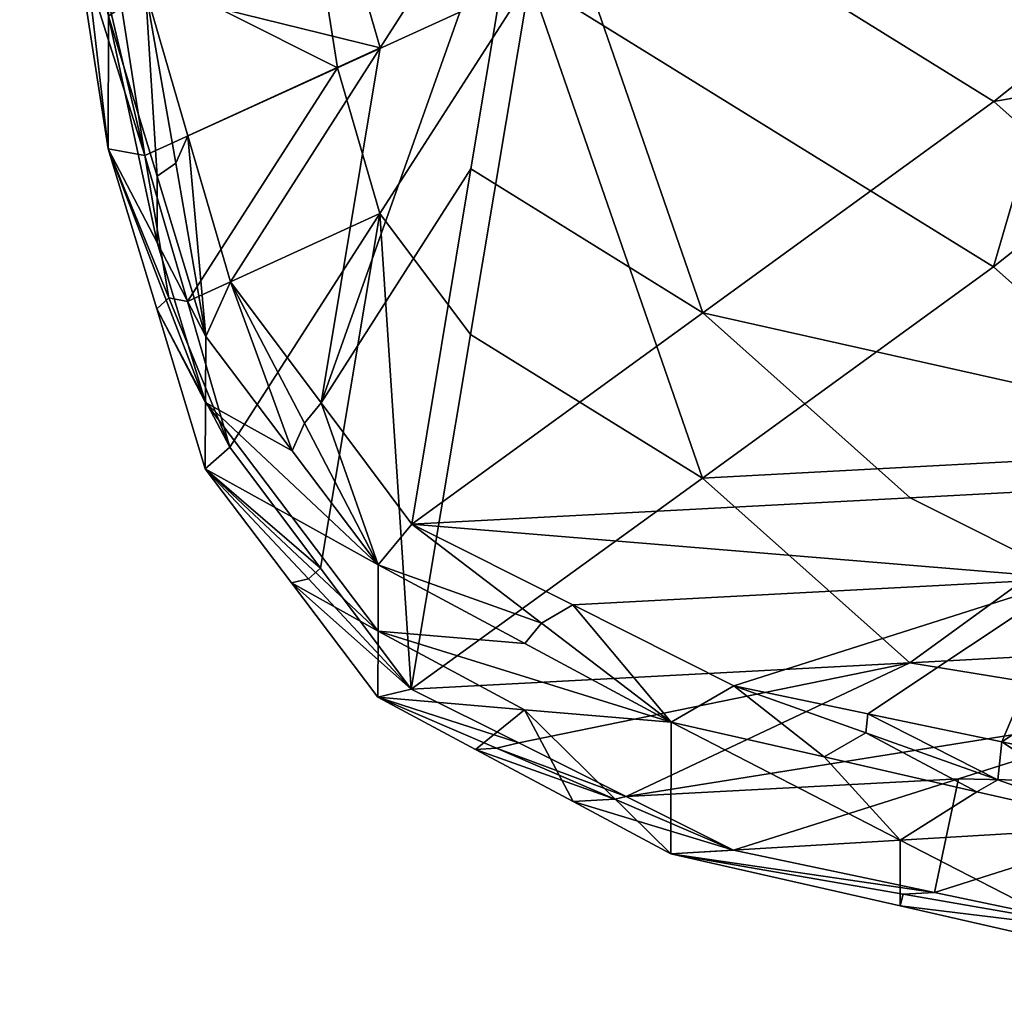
# Model space of a CAD drawing. Header units: millimetres. Extents: x -8.4 to 59.2, y 3.1 to 61.8.
# Tile 25 of 256: x -8.2 to -6.4, y 19.7 to 21.5. Entities that reach past the tile are written whole.
import ezdxf

# ---------------------------------------------------------------- set-up
doc = ezdxf.new("R2010")
doc.units = ezdxf.units.MM
doc.header["$MEASUREMENT"] = 0
doc.layers.add('PREDEFINITO', color=7, linetype='Continuous')

# ---------------------------------------------------------------- blocks, each defined once
blk = doc.blocks.new('A$C39782916')
at = {"layer": 'PREDEFINITO'}
mesh = blk.add_polyface(dxfattribs=at)
corners = [(0.5586, 17.8928, 25.9001), (0.4803, 18.1617, 26.0053), (0.8348, 18.3239, 26.0693), (0.4019, 18.4307, 26.1104), (0.7564, 18.5928, 26.1745), (1.1109, 18.7549, 26.2386), (0.4019, 18.4307, 26.1104), (0.3441, 18.8011, 26.256), (0.7564, 18.5928, 26.1745), (0.2863, 19.1715, 26.4015), (0.6986, 18.9632, 26.3201), (1.1109, 18.7549, 26.2386), (0.2863, 19.1715, 26.4015), (0.2437, 19.6549, 26.5926), (0.6986, 18.9632, 26.3201), (0.656, 19.4466, 26.5111), (1.1109, 18.7549, 26.2386), (0.8729, 19.9628, 26.7147), (1.5446, 19.7873, 26.6457), (1.1109, 18.7549, 26.2386), (1.0019, 18.1005, 25.9825), (1.1109, 18.7549, 26.2386), (1.4294, 17.8354, 25.8791), (0.7258, 17.6694, 25.8133), (0.5586, 17.8928, 25.9001), (0.8348, 18.3239, 26.0693), (1.1109, 18.7549, 26.2386), (1.0019, 18.1005, 25.9825), (0.2105, 18.9326, 27.0609), (0.2114, 19.1786, 26.4879), (0.2723, 18.6575, 26.618), (0.334, 18.3823, 26.175), (0.2727, 18.7804, 26.3315), (0.3333, 18.1378, 26.7485), (0.2719, 18.5352, 26.9047), (0.2723, 18.6575, 26.618), (0.2105, 18.9326, 27.0609), (0.334, 18.3823, 26.175), (0.3333, 18.1378, 26.7485), (0.334, 18.3823, 26.175), (0.4234, 17.9649, 26.3464), (0.5135, 17.792, 25.9442), (0.4237, 18.0872, 26.0596), (0.4228, 17.843, 26.6333), (0.3333, 18.1378, 26.7485), (0.5129, 17.6701, 26.2311), (0.4234, 17.9649, 26.3464), (0.1706, 19.5288, 26.9615), (0.2114, 19.1786, 26.4879), (0.2105, 18.9326, 27.0609), (0.2105, 18.9326, 27.0609), (0.2719, 18.5352, 26.9047), (0.3058, 18.5288, 26.9441), (0.3333, 18.1378, 26.7485), (0.4011, 18.125, 26.8273), (0.2852, 18.8643, 27.1178), (0.2105, 18.9326, 27.0609), (0.3432, 18.4946, 26.9725), (0.3058, 18.5288, 26.9441), (0.4011, 18.125, 26.8273), (0.3333, 18.1378, 26.7485), (0.4228, 17.843, 26.6333), (0.4453, 17.8628, 26.6829), (0.4011, 18.125, 26.8273), (0.3333, 18.1378, 26.7485), (0.4453, 17.8628, 26.6829), (0.4792, 17.8564, 26.7223), (0.1701, 19.4059, 27.248), (0.2105, 18.9326, 27.0609), (0.2852, 18.8643, 27.1178), (0.2075, 19.3717, 27.2765), (0.2075, 19.3717, 27.2765), (0.2852, 18.8643, 27.1178), (0.243, 19.347, 27.3086), (0.2114, 19.1786, 26.4879), (0.2863, 19.1715, 26.4015), (0.2727, 18.7804, 26.3315), (0.334, 18.3823, 26.175), (0.3101, 18.7769, 26.2883), (0.334, 18.3823, 26.175), (0.3101, 18.7769, 26.2883), (0.3441, 18.8011, 26.256), (0.2863, 19.1715, 26.4015), (0.4019, 18.4307, 26.1104), (0.334, 18.3823, 26.175), (0.4019, 18.4307, 26.1104), (0.4237, 18.0872, 26.0596), (0.5135, 17.792, 25.9442), (0.4577, 18.1113, 26.0273), (0.5135, 17.792, 25.9442), (0.4577, 18.1113, 26.0273), (0.4803, 18.1617, 26.0053), (0.4019, 18.4307, 26.1104), (0.5586, 17.8928, 25.9001), (0.2437, 19.6549, 26.5926), (0.2863, 19.1715, 26.4015), (0.2114, 19.1786, 26.4879)]
mesh.append_faces([[corners[k] for k in face] for face in [(0, 1, 2, 2), (1, 3, 2, 2), (3, 4, 2, 2), (4, 5, 2, 2), (6, 7, 8, 8), (7, 9, 10, 10), (10, 11, 7, 7), (11, 8, 7, 7), (12, 13, 14, 14), (15, 16, 14, 14), (17, 18, 19, 19), (20, 21, 22, 22), (23, 24, 25, 25), (25, 26, 23, 23), (26, 27, 23, 23), (28, 29, 30, 30), (31, 30, 32, 32), (29, 32, 30, 30), (33, 34, 35, 35), (34, 36, 35, 35), (35, 37, 33, 33), (38, 39, 40, 40), (41, 40, 42, 42), (39, 42, 40, 40), (43, 44, 45, 45), (44, 46, 45, 45), (47, 48, 49, 49), (50, 51, 52, 52), (51, 53, 54, 54), (54, 52, 51, 51), (55, 56, 57, 57), (56, 58, 57, 57), (58, 59, 57, 57), (60, 61, 62, 62), (63, 64, 65, 65), (66, 63, 65, 65), (67, 68, 69, 69), (69, 70, 67, 67), (71, 72, 73, 73), (74, 75, 76, 76), (77, 76, 78, 78), (75, 78, 76, 76), (79, 80, 81, 81), (80, 82, 81, 81), (81, 83, 79, 79), (84, 85, 86, 86), (87, 86, 88, 88), (85, 88, 86, 86), (89, 90, 91, 91), (90, 92, 91, 91), (91, 93, 89, 89), (94, 95, 96, 96)]])
mesh = blk.add_polyface(dxfattribs=at)
corners = [(2.2271, 16.9932, 25.5525), (1.9802, 17.0448, 25.5722), (2.7304, 17.5434, 25.7669), (1.7334, 17.0964, 25.5919), (2.1084, 17.3457, 25.6893), (1.4865, 17.148, 25.6116), (1.4865, 17.148, 25.6116), (1.1897, 17.2971, 25.669), (2.1084, 17.3457, 25.6893), (0.8929, 17.4461, 25.7265), (1.8117, 17.4947, 25.7467), (2.7304, 17.5434, 25.7669), (0.8929, 17.4461, 25.7265), (1.4294, 17.8354, 25.8791), (1.8117, 17.4947, 25.7467), (1.9658, 18.2248, 26.0318), (2.7304, 17.5434, 25.7669), (2.7304, 17.5434, 25.7669), (1.9658, 18.2248, 26.0318), (3.0045, 18.4067, 26.1046), (2.6222, 18.7474, 26.237), (1.1109, 18.7549, 26.2386), (1.5446, 19.7873, 26.6457), (2.1947, 19.0125, 26.3404), (3.2786, 19.27, 26.4422), (2.4116, 19.5287, 26.5439), (1.9658, 18.2248, 26.0318), (1.1109, 18.7549, 26.2386), (2.6222, 18.7474, 26.237), (2.1947, 19.0125, 26.3404), (3.2786, 19.27, 26.4422), (1.9658, 18.2248, 26.0318), (1.4294, 17.8354, 25.8791), (1.1109, 18.7549, 26.2386), (1.3704, 16.8387, 26.2433), (1.3711, 17.0811, 25.669), (1.7934, 16.8638, 25.9194), (2.2163, 16.8888, 25.5955), (1.9346, 16.9529, 25.62), (1.6529, 17.017, 25.6445), (2.2158, 16.6463, 26.1698), (1.7931, 16.7425, 26.2066), (1.7934, 16.8638, 25.9194), (1.3704, 16.8387, 26.2433), (2.2163, 16.8888, 25.5955), (2.2158, 16.6463, 26.1698), (2.2163, 16.8888, 25.5955), (2.8327, 16.7011, 25.8573), (2.8329, 16.8223, 25.5702), (2.8326, 16.5798, 26.1444), (2.2158, 16.6463, 26.1698), (2.8327, 16.7011, 25.8573), (1.3704, 16.8387, 26.2433), (1.7931, 16.7425, 26.2066), (1.7984, 16.7644, 26.2569), (2.2158, 16.6463, 26.1698), (2.2264, 16.69, 26.2704), (1.4859, 16.8451, 26.3295), (1.3704, 16.8387, 26.2433), (1.8561, 16.7675, 26.2999), (1.7984, 16.7644, 26.2569), (2.2264, 16.69, 26.2704), (2.7941, 16.6051, 26.196), (2.2158, 16.6463, 26.1698), (2.8326, 16.5798, 26.1444), (2.2264, 16.69, 26.2704), (2.2158, 16.6463, 26.1698), (2.7994, 16.6269, 26.2463), (2.7941, 16.6051, 26.196), (1.3711, 17.0811, 25.669), (1.4865, 17.148, 25.6116), (1.6529, 17.017, 25.6445), (2.2163, 16.8888, 25.5955), (1.9346, 16.9529, 25.62), (1.9731, 16.9752, 25.6009), (1.7298, 17.0616, 25.6062), (2.2163, 16.8888, 25.5955), (1.9731, 16.9752, 25.6009), (1.9802, 17.0448, 25.5722), (1.7298, 17.0616, 25.6062), (1.7334, 17.0964, 25.5919), (1.4865, 17.148, 25.6116), (2.2271, 16.9932, 25.5525), (2.2163, 16.8888, 25.5955), (2.2271, 16.9932, 25.5525), (2.8329, 16.8223, 25.5702), (2.2271, 16.9932, 25.5525), (2.7999, 16.9301, 25.5285), (2.8383, 16.8745, 25.5487)]
mesh.append_faces([[corners[k] for k in face] for face in [(0, 1, 2, 2), (1, 3, 4, 4), (3, 5, 4, 4), (4, 2, 1, 1), (6, 7, 8, 8), (7, 9, 8, 8), (9, 10, 8, 8), (10, 11, 8, 8), (12, 13, 14, 14), (13, 15, 16, 16), (16, 14, 13, 13), (17, 18, 19, 19), (18, 20, 19, 19), (21, 22, 23, 23), (24, 23, 25, 25), (22, 25, 23, 23), (26, 27, 28, 28), (27, 29, 28, 28), (29, 30, 28, 28), (31, 32, 33, 33), (34, 35, 36, 36), (37, 36, 38, 38), (35, 39, 36, 36), (39, 38, 36, 36), (40, 41, 42, 42), (41, 43, 42, 42), (42, 44, 40, 40), (45, 46, 47, 47), (46, 48, 47, 47), (49, 50, 51, 51), (52, 53, 54, 54), (53, 55, 56, 56), (56, 54, 53, 53), (57, 58, 59, 59), (58, 60, 59, 59), (60, 61, 59, 59), (62, 63, 64, 64), (65, 66, 67, 67), (66, 68, 67, 67), (69, 70, 71, 71), (72, 73, 74, 74), (73, 71, 75, 75), (70, 75, 71, 71), (75, 74, 73, 73), (76, 77, 78, 78), (77, 79, 80, 80), (79, 81, 80, 80), (80, 78, 77, 77), (78, 82, 76, 76), (83, 84, 85, 85), (86, 87, 88, 88)]])
mesh = blk.add_polyface(dxfattribs=at)
corners = [(2.7298, 17.2395, 26.4845), (2.4781, 16.9647, 26.3774), (3.0511, 16.9017, 26.3534), (2.2264, 16.69, 26.2704), (2.7994, 16.6269, 26.2463), (1.4859, 16.8451, 26.3295), (1.8561, 16.7675, 26.2999), (1.9005, 16.9766, 26.3812), (2.2264, 16.69, 26.2704), (2.4781, 16.9647, 26.3774), (2.7298, 17.2395, 26.4845), (2.3151, 17.108, 26.4328), (0.892, 17.1418, 26.4439), (1.09, 17.0429, 26.4058), (1.8109, 17.1906, 26.4642), (1.2879, 16.944, 26.3676), (1.4859, 16.8451, 26.3295), (1.9005, 16.9766, 26.3812), (2.7298, 17.2395, 26.4845), (2.3151, 17.108, 26.4328), (1.9651, 17.9201, 26.749), (1.4286, 17.5309, 26.5964), (2.3475, 17.5798, 26.6167), (0.892, 17.1418, 26.4439), (1.8109, 17.1906, 26.4642), (2.7298, 17.2395, 26.4845), (1.9651, 17.9201, 26.749), (2.3475, 17.5798, 26.6167), (2.4029, 18.2679, 26.8856), (2.7298, 17.2395, 26.4845), (2.9127, 17.8142, 26.7093), (2.8407, 18.6158, 27.0222), (0.4011, 18.125, 26.8273), (0.4792, 17.8564, 26.7223), (0.7557, 18.287, 26.8913), (0.5572, 17.5879, 26.6173), (0.8338, 18.0184, 26.7863), (1.1103, 18.4489, 26.9553), (0.2852, 18.8643, 27.1178), (0.3432, 18.4946, 26.9725), (0.6978, 18.6566, 27.0365), (0.4011, 18.125, 26.8273), (0.7557, 18.287, 26.8913), (1.1103, 18.4489, 26.9553), (0.243, 19.347, 27.3086), (0.2852, 18.8643, 27.1178), (0.6978, 18.6566, 27.0365), (1.1103, 18.4489, 26.9553), (0.6556, 19.1393, 27.2274), (0.6556, 19.1393, 27.2274), (1.1103, 18.4489, 26.9553), (1.5442, 19.4795, 27.3617), (0.8725, 19.6546, 27.4305), (1.5442, 19.4795, 27.3617), (1.1103, 18.4489, 26.9553), (2.4113, 19.2215, 27.2602), (2.1944, 18.7063, 27.0571), (3.2784, 18.9636, 27.1588), (1.1103, 18.4489, 26.9553), (1.9651, 17.9201, 26.749), (2.1944, 18.7063, 27.0571), (3.2784, 18.9636, 27.1588), (2.8407, 18.6158, 27.0222), (2.4029, 18.2679, 26.8856), (1.1103, 18.4489, 26.9553), (1.0012, 17.7954, 26.6996), (1.4286, 17.5309, 26.5964), (0.892, 17.1418, 26.4439), (1.9651, 17.9201, 26.749), (0.5572, 17.5879, 26.6173), (0.7246, 17.3648, 26.5306), (0.8338, 18.0184, 26.7863), (0.892, 17.1418, 26.4439), (1.1103, 18.4489, 26.9553), (1.0012, 17.7954, 26.6996)]
mesh.append_faces([[corners[k] for k in face] for face in [(0, 1, 2, 2), (1, 3, 4, 4), (2, 1, 4, 4), (5, 6, 7, 7), (6, 8, 9, 9), (10, 11, 9, 9), (11, 7, 9, 9), (7, 6, 9, 9), (12, 13, 14, 14), (13, 15, 14, 14), (15, 16, 17, 17), (18, 14, 19, 19), (17, 19, 15, 15), (14, 15, 19, 19), (20, 21, 22, 22), (21, 23, 24, 24), (24, 25, 22, 22), (22, 21, 24, 24), (26, 27, 28, 28), (27, 29, 30, 30), (31, 28, 30, 30), (28, 27, 30, 30), (32, 33, 34, 34), (33, 35, 36, 36), (37, 34, 36, 36), (34, 33, 36, 36), (38, 39, 40, 40), (39, 41, 42, 42), (43, 40, 42, 42), (40, 39, 42, 42), (44, 45, 46, 46), (47, 48, 44, 44), (46, 47, 44, 44), (49, 50, 51, 51), (51, 52, 49, 49), (53, 54, 55, 55), (54, 56, 55, 55), (56, 57, 55, 55), (58, 59, 60, 60), (61, 60, 62, 62), (59, 63, 60, 60), (63, 62, 60, 60), (64, 65, 66, 66), (65, 67, 66, 66), (66, 68, 64, 64), (69, 70, 71, 71), (70, 72, 71, 71), (73, 71, 74, 74), (72, 74, 71, 71)]])
mesh = blk.add_polyface(dxfattribs=at)
corners = [(0.8929, 17.4461, 25.7265), (1.0019, 18.1005, 25.9825), (1.4294, 17.8354, 25.8791), (0.8929, 17.4461, 25.7265), (0.7258, 17.6694, 25.8133), (1.0019, 18.1005, 25.9825), (0.8303, 17.1273, 26.3545), (0.8307, 17.2491, 26.0676), (1.1007, 17.1042, 26.0118), (0.8311, 17.3708, 25.7806), (1.1011, 17.2259, 25.7248), (1.3711, 17.0811, 25.669), (1.3704, 16.8387, 26.2433), (1.1904, 16.9349, 26.2804), (1.1007, 17.1042, 26.0118), (1.0103, 17.0311, 26.3175), (0.8303, 17.1273, 26.3545), (1.3711, 17.0811, 25.669), (0.5123, 17.5482, 26.518), (0.4228, 17.843, 26.6333), (0.5129, 17.6701, 26.2311), (0.4234, 17.9649, 26.3464), (0.5135, 17.792, 25.9442), (0.5123, 17.5482, 26.518), (0.5129, 17.6701, 26.2311), (0.6717, 17.4595, 26.1493), (0.5135, 17.792, 25.9442), (0.6723, 17.5814, 25.8624), (0.8311, 17.3708, 25.7806), (0.8303, 17.1273, 26.3545), (0.6713, 17.3378, 26.4363), (0.8307, 17.2491, 26.0676), (0.5123, 17.5482, 26.518), (0.6717, 17.4595, 26.1493), (0.8311, 17.3708, 25.7806), (0.8303, 17.1273, 26.3545), (1.0103, 17.0311, 26.3175), (1.0488, 17.0333, 26.3462), (1.1904, 16.9349, 26.2804), (1.2674, 16.9392, 26.3379), (1.3704, 16.8387, 26.2433), (1.4859, 16.8451, 26.3295), (0.892, 17.1418, 26.4439), (0.8303, 17.1273, 26.3545), (1.09, 17.0429, 26.4058), (1.0488, 17.0333, 26.3462), (1.2674, 16.9392, 26.3379), (1.2879, 16.944, 26.3676), (1.4859, 16.8451, 26.3295), (0.4228, 17.843, 26.6333), (0.5123, 17.5482, 26.518), (0.5572, 17.5879, 26.6173), (0.4453, 17.8628, 26.6829), (0.4453, 17.8628, 26.6829), (0.5572, 17.5879, 26.6173), (0.4792, 17.8564, 26.7223), (0.5123, 17.5482, 26.518), (0.6713, 17.3378, 26.4363), (0.7022, 17.345, 26.4809), (0.8303, 17.1273, 26.3545), (0.892, 17.1418, 26.4439), (0.5572, 17.5879, 26.6173), (0.5123, 17.5482, 26.518), (0.7246, 17.3648, 26.5306), (0.7022, 17.345, 26.4809), (0.892, 17.1418, 26.4439), (0.8311, 17.3708, 25.7806), (0.8929, 17.4461, 25.7265), (1.132, 17.2636, 25.6977), (1.3711, 17.0811, 25.669), (1.1011, 17.2259, 25.7248), (1.3711, 17.0811, 25.669), (1.132, 17.2636, 25.6977), (1.1897, 17.2971, 25.669), (0.8929, 17.4461, 25.7265), (1.4865, 17.148, 25.6116), (0.5135, 17.792, 25.9442), (0.5586, 17.8928, 25.9001), (0.6723, 17.5814, 25.8624), (0.8311, 17.3708, 25.7806), (0.6948, 17.6318, 25.8404), (0.8311, 17.3708, 25.7806), (0.6948, 17.6318, 25.8404), (0.7258, 17.6694, 25.8133), (0.5586, 17.8928, 25.9001), (0.8929, 17.4461, 25.7265)]
mesh.append_faces([[corners[k] for k in face] for face in [(0, 1, 2, 2), (3, 4, 5, 5), (6, 7, 8, 8), (7, 9, 10, 10), (11, 8, 7, 7), (10, 11, 7, 7), (12, 13, 14, 14), (13, 15, 14, 14), (15, 16, 14, 14), (14, 17, 12, 12), (18, 19, 20, 20), (21, 22, 20, 20), (23, 24, 25, 25), (24, 26, 27, 27), (28, 25, 24, 24), (27, 28, 24, 24), (29, 30, 31, 31), (30, 32, 31, 31), (32, 33, 31, 31), (33, 34, 31, 31), (35, 36, 37, 37), (36, 38, 39, 39), (38, 40, 41, 41), (41, 39, 38, 38), (39, 37, 36, 36), (42, 43, 44, 44), (43, 45, 44, 44), (45, 46, 47, 47), (46, 48, 47, 47), (47, 44, 45, 45), (49, 50, 51, 51), (51, 52, 49, 49), (53, 54, 55, 55), (56, 57, 58, 58), (57, 59, 60, 60), (60, 58, 57, 57), (61, 62, 63, 63), (62, 64, 63, 63), (64, 65, 63, 63), (66, 67, 68, 68), (69, 70, 68, 68), (70, 66, 68, 68), (71, 72, 73, 73), (72, 74, 73, 73), (73, 75, 71, 71), (76, 77, 78, 78), (79, 78, 80, 80), (77, 80, 78, 78), (81, 82, 83, 83), (82, 84, 83, 83), (83, 85, 81, 81)]])

msp = doc.modelspace()

# ---------------------------------------------------------------- block references
at = {"layer": 'PREDEFINITO'}
msp.add_blockref('A$C39782916', (-8.3509, 3.1183), dxfattribs=at)

doc.saveas('drawing.dxf')
